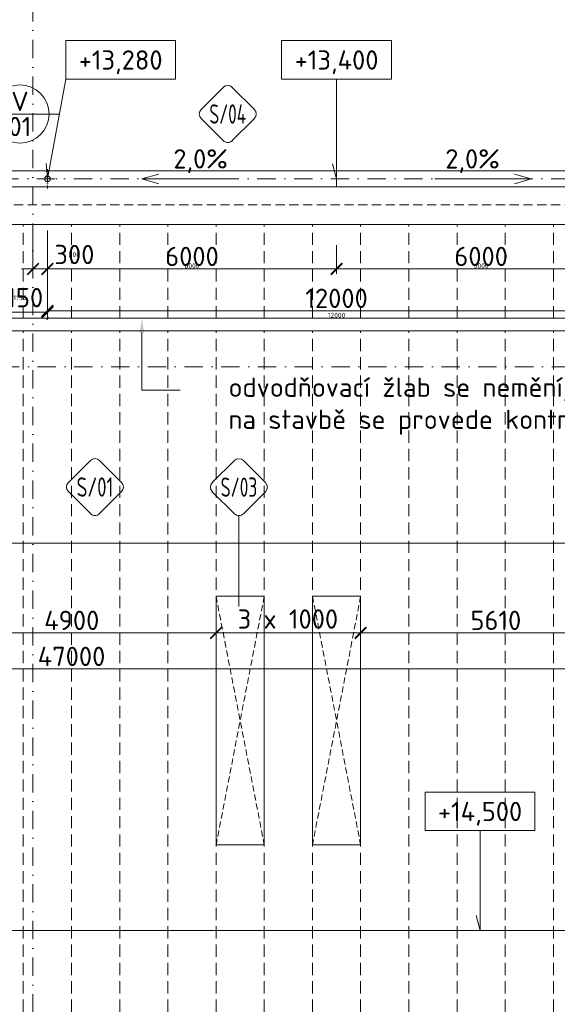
# Model space of a CAD drawing. Header units: millimetres. Extents: x -725694 to 5289369, y -1488057 to 2187451.
# Tile 181 of 256: x 78275 to 89430, y 160165 to 180604. Entities that reach past the tile are written whole.
import ezdxf
from ezdxf import colors
from ezdxf.entities.mleader import LeaderData, LeaderLine
from ezdxf.enums import TextEntityAlignment as Align
from ezdxf.math import Vec2, Vec3

# ---------------------------------------------------------------- set-up
doc = ezdxf.new("R2010")
doc.units = ezdxf.units.MM
for name, pattern in [('CENTERX2', [101.6, 63.5, -12.7, 12.7, -12.7]), ('DASHDOT', [25.4, 12.7, -6.35, 0, -6.35]), ('ČÁRKOVANÁ', [19.05, 12.7, -6.35])]:
    doc.linetypes.add(name, pattern=pattern)
doc.layers.get('Defpoints').update_dxf_attribs({"color": 8})
for name, color, linetype, lineweight in [('A99_N_kce-pohl', 1, 'Continuous', 9), ('A99_N_koty-200', 5, 'Continuous', 5), ('A99_N_koty-200 @ 200', 5, 'Continuous', 5), ('A99_N_koty-200 @ 50 (2)', 5, 'Continuous', 5), ('A99_N_koty-vysk', 160, 'Continuous', 5), ('A99_N_txt-popis-50 @ 200', 240, 'Continuous', 9), ('A99_N_znaceni 200', 5, 'Continuous', 5), ('A99_S_osy', 1, 'CENTERX2', 5)]:
    doc.layers.add(name, color=color, linetype=linetype, lineweight=lineweight)
doc.styles.add('A99_kota', font='isocpeur.ttf', dxfattribs={"height": 2})
doc.styles.add('A99_popis', font='isocpeur.ttf')
doc.styles.add('ad_popis 100', font='isocpeur.ttf', dxfattribs={"height": 200})
doc.dimstyles.new('A99_kota_200 new', dxfattribs={"dimscale": 200, "dimtxt": 2, "dimasz": 1.2, "dimexe": 0.5, "dimexo": 1.5, "dimgap": 0.3, "dimtad": 1, "dimdec": 0, "dimzin": 3, "dimdsep": 46, "dimtxsty": 'A99_kota', "dimblk": 'ARCHTICK', "dimcen": 2.5, "dimazin": 2, "dimtfac": 0.75, "dimtdec": 0, "dimtmove": 2, "dimatfit": 0, "dimfxl": 0, "dimtolj": 1, "dimtzin": 0, "dimlwd": 5, "dimlwe": 5, "dimarcsym": 0})

# ---------------------------------------------------------------- blocks, each defined once
blk = doc.blocks.new('_ArchTick')
at = {"color": 0, "linetype": 'ByBlock', "const_width": 0.15}
blk.add_lwpolyline([(-0.5, -0.5), (0.5, 0.5)], dxfattribs=at)
blk = doc.blocks.new('*D5386')
at = {"layer": 'A99_N_koty-200', "color": 0, "linetype": 'Continuous', "lineweight": 5, "transparency": 16777216}
for p, q in [((78550, 176230), (78550, 175330)), ((78850, 176230), (78850, 175330)), ((78550, 175430), (78310, 175430)), ((78550, 175430), (78850, 175430)), ((78850, 175430), (79090, 175430))]:
    blk.add_line(p, q, dxfattribs=at)
at = {"layer": 'Defpoints', "color": 0, "linetype": 'Continuous', "lineweight": 0, "transparency": 16777216}
for p in [(78850, 176835), (78550, 176715), (78850, 175430)]:
    blk.add_point(p, dxfattribs=at)
at = {"layer": 'A99_N_koty-200', "color": 0, "linetype": 'Continuous', "lineweight": 5, "transparency": 16777216, "xscale": 240, "yscale": 240, "zscale": 240}
blk.add_blockref('_ArchTick', (78550, 175430), dxfattribs=at)
at = {"layer": 'A99_N_koty-200', "color": 0, "linetype": 'Continuous', "lineweight": 5, "transparency": 16777216, "xscale": 240, "yscale": 240, "zscale": 240, "rotation": 180}
blk.add_blockref('_ArchTick', (78850, 175430), dxfattribs=at)
at = {"layer": 'A99_N_koty-200', "color": 0, "linetype": 'Continuous', "transparency": 16777216, "insert": (79410, 175730), "char_height": 400, "attachment_point": 5, "style": 'A99_kota'}
blk.add_mtext('\\A1;300', dxfattribs=at)
blk = doc.blocks.new('*D5387')
at = {"layer": 'A99_N_koty-200', "color": 0, "linetype": 'Continuous', "lineweight": 5, "transparency": 16777216}
for p, q in [((78550, 175630), (78550, 175405)), ((78850, 175630), (78850, 175405)), ((78550, 175430), (78490, 175430)), ((78550, 175430), (78850, 175430)), ((78850, 175430), (78910, 175430))]:
    blk.add_line(p, q, dxfattribs=at)
at = {"layer": 'Defpoints', "color": 0, "linetype": 'Continuous', "lineweight": 0, "transparency": 16777216}
for p in [(78850, 176835), (78550, 176715), (78850, 175430)]:
    blk.add_point(p, dxfattribs=at)
at = {"layer": 'A99_N_koty-200', "color": 0, "linetype": 'Continuous', "lineweight": 5, "transparency": 16777216, "xscale": 60, "yscale": 60, "zscale": 60}
blk.add_blockref('_ArchTick', (78550, 175430), dxfattribs=at)
at = {"layer": 'A99_N_koty-200', "color": 0, "linetype": 'Continuous', "lineweight": 5, "transparency": 16777216, "xscale": 60, "yscale": 60, "zscale": 60, "rotation": 180}
blk.add_blockref('_ArchTick', (78850, 175430), dxfattribs=at)
at = {"layer": 'A99_N_koty-200', "color": 0, "linetype": 'Continuous', "transparency": 16777216, "insert": (79410, 175730), "char_height": 100, "attachment_point": 5, "style": 'A99_kota'}
blk.add_mtext('\\A1;300', dxfattribs=at)
blk = doc.blocks.new('*D5389')
at = {"layer": 'A99_N_koty-200', "color": 0, "linetype": 'Continuous', "lineweight": 5, "transparency": 16777216}
for p, q in [((78850, 175360), (78850, 174460)), ((90850, 175360), (90850, 174460)), ((78850, 174560), (90850, 174560))]:
    blk.add_line(p, q, dxfattribs=at)
at = {"layer": 'Defpoints', "color": 0, "linetype": 'Continuous', "lineweight": 0, "transparency": 16777216}
for p in [(78850, 177300), (90850, 176835), (90850, 174560)]:
    blk.add_point(p, dxfattribs=at)
at = {"layer": 'A99_N_koty-200', "color": 0, "linetype": 'Continuous', "lineweight": 5, "transparency": 16777216, "xscale": 240, "yscale": 240, "zscale": 240, "rotation": 180}
blk.add_blockref('_ArchTick', (78850, 174560), dxfattribs=at)
at = {"layer": 'A99_N_koty-200', "color": 0, "linetype": 'Continuous', "lineweight": 5, "transparency": 16777216, "xscale": 240, "yscale": 240, "zscale": 240}
blk.add_blockref('_ArchTick', (90850, 174560), dxfattribs=at)
at = {"layer": 'A99_N_koty-200', "color": 0, "linetype": 'Continuous', "transparency": 16777216, "insert": (84850, 174820), "char_height": 400, "attachment_point": 5, "style": 'A99_kota'}
blk.add_mtext('\\A1;12000', dxfattribs=at)
blk = doc.blocks.new('*D5390')
at = {"layer": 'A99_N_koty-200', "color": 0, "linetype": 'Continuous', "lineweight": 5, "transparency": 16777216}
for p, q in [((78850, 174605), (78850, 174380)), ((90850, 174605), (90850, 174380)), ((78850, 174405), (90850, 174405))]:
    blk.add_line(p, q, dxfattribs=at)
at = {"layer": 'Defpoints', "color": 0, "linetype": 'Continuous', "lineweight": 0, "transparency": 16777216}
for p in [(78850, 177300), (90850, 176835), (90850, 174405)]:
    blk.add_point(p, dxfattribs=at)
at = {"layer": 'A99_N_koty-200', "color": 0, "linetype": 'Continuous', "lineweight": 5, "transparency": 16777216, "xscale": 60, "yscale": 60, "zscale": 60, "rotation": 180}
blk.add_blockref('_ArchTick', (78850, 174405), dxfattribs=at)
at = {"layer": 'A99_N_koty-200', "color": 0, "linetype": 'Continuous', "lineweight": 5, "transparency": 16777216, "xscale": 60, "yscale": 60, "zscale": 60}
blk.add_blockref('_ArchTick', (90850, 174405), dxfattribs=at)
at = {"layer": 'A99_N_koty-200', "color": 0, "linetype": 'Continuous', "transparency": 16777216, "insert": (84850, 174470), "char_height": 100, "attachment_point": 5, "style": 'A99_kota'}
blk.add_mtext('\\A1;12000', dxfattribs=at)
blk = doc.blocks.new('*D5392')
at = {"layer": 'A99_N_koty-200', "color": 0, "linetype": 'Continuous', "lineweight": 5, "transparency": 16777216}
for p, q in [((78850, 175925), (78850, 175330)), ((84850, 175925), (84850, 175330)), ((78850, 175430), (84850, 175430))]:
    blk.add_line(p, q, dxfattribs=at)
at = {"layer": 'Defpoints', "color": 0, "linetype": 'Continuous', "lineweight": 0, "transparency": 16777216}
for p in [(78850, 176225), (84850, 176225), (84850, 175430)]:
    blk.add_point(p, dxfattribs=at)
at = {"layer": 'A99_N_koty-200', "color": 0, "linetype": 'Continuous', "lineweight": 5, "transparency": 16777216, "xscale": 240, "yscale": 240, "zscale": 240, "rotation": 180}
blk.add_blockref('_ArchTick', (78850, 175430), dxfattribs=at)
at = {"layer": 'A99_N_koty-200', "color": 0, "linetype": 'Continuous', "lineweight": 5, "transparency": 16777216, "xscale": 240, "yscale": 240, "zscale": 240}
blk.add_blockref('_ArchTick', (84850, 175430), dxfattribs=at)
at = {"layer": 'A99_N_koty-200', "color": 0, "linetype": 'Continuous', "transparency": 16777216, "insert": (81850, 175690), "char_height": 400, "attachment_point": 5, "style": 'A99_kota'}
blk.add_mtext('\\A1;6000', dxfattribs=at)
blk = doc.blocks.new('*D5393')
at = {"layer": 'A99_N_koty-200', "color": 0, "linetype": 'Continuous', "lineweight": 5, "transparency": 16777216}
for p, q in [((78850, 175630), (78850, 175405)), ((84850, 175630), (84850, 175405)), ((78850, 175430), (84850, 175430))]:
    blk.add_line(p, q, dxfattribs=at)
at = {"layer": 'Defpoints', "color": 0, "linetype": 'Continuous', "lineweight": 0, "transparency": 16777216}
for p in [(78850, 176225), (84850, 176225), (84850, 175430)]:
    blk.add_point(p, dxfattribs=at)
at = {"layer": 'A99_N_koty-200', "color": 0, "linetype": 'Continuous', "lineweight": 5, "transparency": 16777216, "xscale": 60, "yscale": 60, "zscale": 60, "rotation": 180}
blk.add_blockref('_ArchTick', (78850, 175430), dxfattribs=at)
at = {"layer": 'A99_N_koty-200', "color": 0, "linetype": 'Continuous', "lineweight": 5, "transparency": 16777216, "xscale": 60, "yscale": 60, "zscale": 60}
blk.add_blockref('_ArchTick', (84850, 175430), dxfattribs=at)
at = {"layer": 'A99_N_koty-200', "color": 0, "linetype": 'Continuous', "transparency": 16777216, "insert": (81850, 175495), "char_height": 100, "attachment_point": 5, "style": 'A99_kota'}
blk.add_mtext('\\A1;6000', dxfattribs=at)
blk = doc.blocks.new('*D5395')
at = {"layer": 'A99_N_koty-200', "color": 0, "linetype": 'Continuous', "lineweight": 5, "transparency": 16777216}
for p, q in [((84850, 175925), (84850, 175330)), ((90850, 175925), (90850, 175330)), ((90850, 175430), (84850, 175430))]:
    blk.add_line(p, q, dxfattribs=at)
at = {"layer": 'Defpoints', "color": 0, "linetype": 'Continuous', "lineweight": 0, "transparency": 16777216}
for p in [(84850, 176225), (90850, 176225), (84850, 175430)]:
    blk.add_point(p, dxfattribs=at)
at = {"layer": 'A99_N_koty-200', "color": 0, "linetype": 'Continuous', "lineweight": 5, "transparency": 16777216, "xscale": 240, "yscale": 240, "zscale": 240, "rotation": 180}
blk.add_blockref('_ArchTick', (84850, 175430), dxfattribs=at)
at = {"layer": 'A99_N_koty-200', "color": 0, "linetype": 'Continuous', "lineweight": 5, "transparency": 16777216, "xscale": 240, "yscale": 240, "zscale": 240}
blk.add_blockref('_ArchTick', (90850, 175430), dxfattribs=at)
at = {"layer": 'A99_N_koty-200', "color": 0, "linetype": 'Continuous', "transparency": 16777216, "insert": (87850, 175690), "char_height": 400, "attachment_point": 5, "style": 'A99_kota'}
blk.add_mtext('\\A1;6000', dxfattribs=at)
blk = doc.blocks.new('*D5396')
at = {"layer": 'A99_N_koty-200', "color": 0, "linetype": 'Continuous', "lineweight": 5, "transparency": 16777216}
for p, q in [((84850, 175630), (84850, 175405)), ((90850, 175630), (90850, 175405)), ((90850, 175430), (84850, 175430))]:
    blk.add_line(p, q, dxfattribs=at)
at = {"layer": 'Defpoints', "color": 0, "linetype": 'Continuous', "lineweight": 0, "transparency": 16777216}
for p in [(84850, 176225), (90850, 176225), (84850, 175430)]:
    blk.add_point(p, dxfattribs=at)
at = {"layer": 'A99_N_koty-200', "color": 0, "linetype": 'Continuous', "lineweight": 5, "transparency": 16777216, "xscale": 60, "yscale": 60, "zscale": 60, "rotation": 180}
blk.add_blockref('_ArchTick', (84850, 175430), dxfattribs=at)
at = {"layer": 'A99_N_koty-200', "color": 0, "linetype": 'Continuous', "lineweight": 5, "transparency": 16777216, "xscale": 60, "yscale": 60, "zscale": 60}
blk.add_blockref('_ArchTick', (90850, 175430), dxfattribs=at)
at = {"layer": 'A99_N_koty-200', "color": 0, "linetype": 'Continuous', "transparency": 16777216, "insert": (87850, 175495), "char_height": 100, "attachment_point": 5, "style": 'A99_kota'}
blk.add_mtext('\\A1;6000', dxfattribs=at)
blk = doc.blocks.new('*D5539')
at = {"layer": 'A99_N_koty-200', "color": 0, "linetype": 'Continuous', "lineweight": 5, "transparency": 16777216}
for p, q in [((77700, 174534.5), (77700, 174634.5)), ((78850, 174534.5), (78850, 174634.5)), ((77700, 174534.5), (78850, 174534.5))]:
    blk.add_line(p, q, dxfattribs=at)
at = {"layer": 'Defpoints', "color": 0, "linetype": 'Continuous', "lineweight": 0, "transparency": 16777216}
for p in [(77700, 174534.5), (78850, 174534.5), (78850, 174534.5)]:
    blk.add_point(p, dxfattribs=at)
at = {"layer": 'A99_N_koty-200', "color": 0, "linetype": 'Continuous', "lineweight": 5, "transparency": 16777216, "xscale": 240, "yscale": 240, "zscale": 240, "rotation": 180}
blk.add_blockref('_ArchTick', (77700, 174534.5), dxfattribs=at)
at = {"layer": 'A99_N_koty-200', "color": 0, "linetype": 'Continuous', "lineweight": 5, "transparency": 16777216, "xscale": 240, "yscale": 240, "zscale": 240}
blk.add_blockref('_ArchTick', (78850, 174534.5), dxfattribs=at)
at = {"layer": 'A99_N_koty-200', "color": 0, "linetype": 'Continuous', "transparency": 16777216, "insert": (78280, 174834.5), "char_height": 400, "attachment_point": 5, "style": 'A99_kota'}
blk.add_mtext('\\A1;1150', dxfattribs=at)
blk = doc.blocks.new('*D5540')
at = {"layer": 'A99_N_koty-200', "color": 0, "linetype": 'Continuous', "lineweight": 5, "transparency": 16777216}
for p, q in [((77700, 174534.5), (77700, 174559.5)), ((78850, 174534.5), (78850, 174559.5)), ((77700, 174534.5), (78850, 174534.5))]:
    blk.add_line(p, q, dxfattribs=at)
at = {"layer": 'Defpoints', "color": 0, "linetype": 'Continuous', "lineweight": 0, "transparency": 16777216}
for p in [(77700, 174534.5), (78850, 174534.5), (78850, 174534.5)]:
    blk.add_point(p, dxfattribs=at)
at = {"layer": 'A99_N_koty-200', "color": 0, "linetype": 'Continuous', "lineweight": 5, "transparency": 16777216, "xscale": 60, "yscale": 60, "zscale": 60, "rotation": 180}
blk.add_blockref('_ArchTick', (77700, 174534.5), dxfattribs=at)
at = {"layer": 'A99_N_koty-200', "color": 0, "linetype": 'Continuous', "lineweight": 5, "transparency": 16777216, "xscale": 60, "yscale": 60, "zscale": 60}
blk.add_blockref('_ArchTick', (78850, 174534.5), dxfattribs=at)
at = {"layer": 'A99_N_koty-200', "color": 0, "linetype": 'Continuous', "transparency": 16777216, "insert": (78280, 174834.5), "char_height": 100, "attachment_point": 5, "style": 'A99_kota'}
blk.add_mtext('\\A1;1150', dxfattribs=at)
blk = doc.blocks.new('*U68')
at = {"color": 0, "linetype": 'ByBlock'}
for q in [(0, -4), (-2.03, -12.76)]:
    blk.add_line((-1.9, -14.35), q, dxfattribs=at)
blk.add_lwpolyline([(0, -4), (11.4, -4), (11.4, 0), (0, 0)], close=True, dxfattribs=at)
at = {"color": 0, "linetype": 'ByBlock', "style": 'A99_kota'}
for tag, p in [('VYSKA', (5.7, -2.24)), ('VYSKA_POPIS1', (5.7, -6.04)), ('VYSKA_POPIS2', (5.9, -9.54)), ('VYSKA_POPIS3', (5.9, -13.04))]:
    blk.add_attdef(tag, text='', height=2, dxfattribs=at).set_placement(p, align=Align.MIDDLE)
blk = doc.blocks.new('*U66')
at = {"color": 0, "linetype": 'ByBlock'}
for p, q in [((5.7, -4), (5.7, -14.35)), ((5.7, -14.35), (5.29, -12.8))]:
    blk.add_line(p, q, dxfattribs=at)
blk.add_lwpolyline([(0, -4), (11.4, -4), (11.4, 0), (0, 0)], close=True, dxfattribs=at)
at = {"color": 0, "linetype": 'ByBlock', "style": 'A99_kota'}
for tag, p in [('VYSKA', (5.7, -2.24)), ('VYSKA_POPIS1', (5.7, -6.04)), ('VYSKA_POPIS2', (5.9, -9.54)), ('VYSKA_POPIS3', (5.9, -13.04))]:
    blk.add_attdef(tag, text='', height=2, dxfattribs=at).set_placement(p, align=Align.MIDDLE)
blk = doc.blocks.new('*D363')
at = {"layer": 'A99_N_koty-200', "color": 0, "linetype": 'Continuous', "lineweight": 5, "ltscale": 0.5, "transparency": 16777216}
for p, q in [((82350, 167875), (82350, 167775)), ((85350, 167875), (82350, 167875)), ((85350, 167875), (85350, 167975))]:
    blk.add_line(p, q, dxfattribs=at)
at = {"layer": 'Defpoints', "color": 0, "linetype": 'Continuous', "lineweight": 0, "ltscale": 0.5, "transparency": 16777216}
for p in [(82350, 167875), (82350, 167875), (85350, 167875)]:
    blk.add_point(p, dxfattribs=at)
at = {"layer": 'A99_N_koty-200', "color": 0, "linetype": 'Continuous', "lineweight": 5, "ltscale": 0.5, "transparency": 16777216, "xscale": 240, "yscale": 240, "zscale": 240, "rotation": 180}
blk.add_blockref('_ArchTick', (82350, 167875), dxfattribs=at)
at = {"layer": 'A99_N_koty-200', "color": 0, "linetype": 'Continuous', "lineweight": 5, "ltscale": 0.5, "transparency": 16777216, "xscale": 240, "yscale": 240, "zscale": 240}
blk.add_blockref('_ArchTick', (85350, 167875), dxfattribs=at)
at = {"layer": 'A99_N_koty-200', "color": 0, "linetype": 'Continuous', "lineweight": 5, "ltscale": 0.5, "transparency": 16777216, "insert": (83840, 168163), "char_height": 400, "attachment_point": 5, "style": 'A99_kota'}
blk.add_mtext('\\A1;3 x 1000', dxfattribs=at)
blk = doc.blocks.new('*D370')
at = {"layer": 'A99_N_koty-200', "color": 0, "linetype": 'Continuous', "lineweight": 5, "ltscale": 0.5, "transparency": 16777216}
for p, q in [((-650, 169735), (-650, 169835)), ((-650, 169735), (138350, 169735)), ((138350, 169735), (138350, 169635))]:
    blk.add_line(p, q, dxfattribs=at)
at = {"layer": 'Defpoints', "color": 0, "linetype": 'Continuous', "lineweight": 0, "ltscale": 0.5, "transparency": 16777216}
for p in [(138350, 169745), (138350, 169735), (-650, 169620)]:
    blk.add_point(p, dxfattribs=at)
at = {"layer": 'A99_N_koty-200', "color": 0, "linetype": 'Continuous', "lineweight": 5, "ltscale": 0.5, "transparency": 16777216, "xscale": 240, "yscale": 240, "zscale": 240, "rotation": 180}
blk.add_blockref('_ArchTick', (-650, 169735), dxfattribs=at)
at = {"layer": 'A99_N_koty-200', "color": 0, "linetype": 'Continuous', "lineweight": 5, "ltscale": 0.5, "transparency": 16777216, "xscale": 240, "yscale": 240, "zscale": 240}
blk.add_blockref('_ArchTick', (138350, 169735), dxfattribs=at)
at = {"layer": 'A99_N_koty-200', "color": 0, "linetype": 'Continuous', "lineweight": 5, "ltscale": 0.5, "transparency": 16777216, "insert": (60350, 170095), "char_height": 400, "attachment_point": 5, "style": 'A99_kota'}
blk.add_mtext('\\A1;139 panelů po 1000mm', dxfattribs=at)
blk = doc.blocks.new('*D371')
at = {"layer": 'A99_N_koty-200', "color": 0, "linetype": 'Continuous', "lineweight": 5, "ltscale": 0.5, "transparency": 16777216}
for p, q in [((85350, 167875), (85350, 167975)), ((85350, 167875), (90960, 167875)), ((90960, 167875), (90960, 167975))]:
    blk.add_line(p, q, dxfattribs=at)
at = {"layer": 'Defpoints', "color": 0, "linetype": 'Continuous', "lineweight": 0, "ltscale": 0.5, "transparency": 16777216}
for p in [(85350, 167875), (90960, 167875), (90960, 167875)]:
    blk.add_point(p, dxfattribs=at)
at = {"layer": 'A99_N_koty-200', "color": 0, "linetype": 'Continuous', "lineweight": 5, "ltscale": 0.5, "transparency": 16777216, "xscale": 240, "yscale": 240, "zscale": 240, "rotation": 180}
blk.add_blockref('_ArchTick', (85350, 167875), dxfattribs=at)
at = {"layer": 'A99_N_koty-200', "color": 0, "linetype": 'Continuous', "lineweight": 5, "ltscale": 0.5, "transparency": 16777216, "xscale": 240, "yscale": 240, "zscale": 240}
blk.add_blockref('_ArchTick', (90960, 167875), dxfattribs=at)
at = {"layer": 'A99_N_koty-200', "color": 0, "linetype": 'Continuous', "lineweight": 5, "ltscale": 0.5, "transparency": 16777216, "insert": (88155, 168135), "char_height": 400, "attachment_point": 5, "style": 'A99_kota'}
blk.add_mtext('\\A1;5610', dxfattribs=at)
blk = doc.blocks.new('*D372')
at = {"layer": 'A99_N_koty-200', "color": 0, "linetype": 'Continuous', "lineweight": 5, "ltscale": 0.5, "transparency": 16777216}
for p, q in [((77450, 167875), (77450, 167775)), ((77450, 167875), (82350, 167875)), ((82350, 167875), (82350, 167975))]:
    blk.add_line(p, q, dxfattribs=at)
at = {"layer": 'Defpoints', "color": 0, "linetype": 'Continuous', "lineweight": 0, "ltscale": 0.5, "transparency": 16777216}
for p in [(77450, 167875), (82350, 167875), (82350, 167875)]:
    blk.add_point(p, dxfattribs=at)
at = {"layer": 'A99_N_koty-200', "color": 0, "linetype": 'Continuous', "lineweight": 5, "ltscale": 0.5, "transparency": 16777216, "xscale": 240, "yscale": 240, "zscale": 240, "rotation": 180}
blk.add_blockref('_ArchTick', (77450, 167875), dxfattribs=at)
at = {"layer": 'A99_N_koty-200', "color": 0, "linetype": 'Continuous', "lineweight": 5, "ltscale": 0.5, "transparency": 16777216, "xscale": 240, "yscale": 240, "zscale": 240}
blk.add_blockref('_ArchTick', (82350, 167875), dxfattribs=at)
at = {"layer": 'A99_N_koty-200', "color": 0, "linetype": 'Continuous', "lineweight": 5, "ltscale": 0.5, "transparency": 16777216, "insert": (79355, 168135), "char_height": 400, "attachment_point": 5, "style": 'A99_kota'}
blk.add_mtext('\\A1;4900', dxfattribs=at)
blk = doc.blocks.new('*U100')
at = {"color": 0}
for p, q in [((-0.72, 4.14), (-4.15, 0.71)), ((4.14, 0.71), (0.71, 4.14)), ((-4.15, -0.72), (-0.72, -4.15)), ((0.71, -4.15), (4.14, -0.72))]:
    blk.add_line(p, q, dxfattribs=at)
for centre, start, end in [((0, 3.42), 45, 135), ((-3.43, 0), 135, 225), ((3.42, 0), 315, 45), ((0, -3.43), 225, 315)]:
    blk.add_arc(centre, 1.01, start, end, dxfattribs=at)
at = {"color": 0, "linetype": 'ByBlock', "style": 'A99_popis', "width": 0.953108}
blk.add_attdef('SKLADBA', text='', height=3, rotation=0.0103, dxfattribs=at).set_placement((-2.86, -1.51), (2.86, -1.5), align=Align.FIT)
blk = doc.blocks.new('*D381')
at = {"layer": 'A99_N_koty-200', "color": 0, "linetype": 'Continuous', "lineweight": 5, "ltscale": 0.5, "transparency": 16777216}
for p, q in [((56350, 167128), (56350, 167028)), ((56350, 167128), (103350, 167128)), ((103350, 167128), (103350, 167028))]:
    blk.add_line(p, q, dxfattribs=at)
at = {"layer": 'Defpoints', "color": 0, "linetype": 'Continuous', "lineweight": 0, "ltscale": 0.5, "transparency": 16777216}
for p in [(56350, 167128), (103350, 167128), (103350, 167128)]:
    blk.add_point(p, dxfattribs=at)
at = {"layer": 'A99_N_koty-200', "color": 0, "linetype": 'Continuous', "lineweight": 5, "ltscale": 0.5, "transparency": 16777216, "xscale": 240, "yscale": 240, "zscale": 240, "rotation": 180}
blk.add_blockref('_ArchTick', (56350, 167128), dxfattribs=at)
at = {"layer": 'A99_N_koty-200', "color": 0, "linetype": 'Continuous', "lineweight": 5, "ltscale": 0.5, "transparency": 16777216, "xscale": 240, "yscale": 240, "zscale": 240}
blk.add_blockref('_ArchTick', (103350, 167128), dxfattribs=at)
at = {"layer": 'A99_N_koty-200', "color": 0, "linetype": 'Continuous', "lineweight": 5, "ltscale": 0.5, "transparency": 16777216, "insert": (79350, 167387), "char_height": 400, "attachment_point": 5, "style": 'A99_kota'}
blk.add_mtext('\\A1;47000', dxfattribs=at)
blk = doc.blocks.new('*U99')
at = {"color": 0}
for p, q in [((-0.72, 4.14), (-4.15, 0.71)), ((4.14, 0.71), (0.71, 4.14)), ((-4.15, -0.72), (-0.72, -4.15)), ((0.71, -4.15), (4.14, -0.72))]:
    blk.add_line(p, q, dxfattribs=at)
for centre, start, end in [((0, 3.42), 45, 135), ((-3.43, 0), 135, 225), ((3.42, 0), 315, 45), ((0, -3.43), 225, 315)]:
    blk.add_arc(centre, 1.01, start, end, dxfattribs=at)
at = {"color": 0, "linetype": 'ByBlock', "style": 'A99_popis', "width": 0.953108}
blk.add_attdef('SKLADBA', text='', height=3, rotation=0.0103, dxfattribs=at).set_placement((-2.86, -1.51), (2.86, -1.5), align=Align.FIT)
blk = doc.blocks.new('*U107')
at = {"color": 0}
for p, q in [((-0.72, 4.14), (-4.15, 0.71)), ((4.14, 0.71), (0.71, 4.14)), ((-4.15, -0.72), (-0.72, -4.15)), ((0.71, -4.15), (4.14, -0.72)), ((0, -4.45), (0, -18.59))]:
    blk.add_line(p, q, dxfattribs=at)
for centre, start, end in [((0, 3.42), 45, 135), ((-3.43, 0), 135, 225), ((3.42, 0), 315, 45), ((0, -3.43), 225, 315)]:
    blk.add_arc(centre, 1.01, start, end, dxfattribs=at)
at = {"color": 0, "linetype": 'ByBlock', "style": 'A99_popis', "width": 0.953108}
blk.add_attdef('SKLADBA', text='', height=3, rotation=0.0103, dxfattribs=at).set_placement((-2.86, -1.51), (2.86, -1.5), align=Align.FIT)
blk = doc.blocks.new('*U20')
at = {"color": 0, "linetype": 'ByBlock'}
blk.add_line((-3.02, 0), (3.02, 0), dxfattribs=at)
blk.add_circle((0, 0), 3.02, dxfattribs=at)
at = {"color": 0, "linetype": 'ByBlock', "style": 'A99_popis'}
for tag, p in [('KATEGORIE', (0, 1.31)), ('PRVEK', (0, -1.3))]:
    blk.add_attdef(tag, text='', height=2, dxfattribs=at).set_placement(p, align=Align.MIDDLE_CENTER)
blk = doc.blocks.new('*U6293')
at = {"layer": 'A99_N_koty-200 @ 200', "linetype": 'Continuous'}
dim = blk.add_linear_dim(base=(78850, 175430), p1=(78550, 176715), p2=(78850, 176835), dimstyle='A99_kota_200 new', override={"dimscale": 200, "dimtix": 1, "dimtofl": 1, "dimtmove": 2, "dimatfit": 0}, dxfattribs=at)
dim.commit()
dim.dimension.update_dxf_attribs({"geometry": '*D5386', "text_midpoint": (79410, 175730), "dimtype": 128})
at = {"layer": 'A99_N_koty-200 @ 50 (2)', "linetype": 'Continuous'}
dim = blk.add_linear_dim(base=(78850, 175430), p1=(78550, 176715), p2=(78850, 176835), dimstyle='A99_kota_200 new', override={"dimscale": 50, "dimtix": 1, "dimtofl": 1, "dimtmove": 2, "dimatfit": 0}, dxfattribs=at)
dim.commit()
dim.dimension.update_dxf_attribs({"geometry": '*D5387', "text_midpoint": (79410, 175730), "dimtype": 128})
blk = doc.blocks.new('*U6294')
at = {"layer": 'A99_N_koty-200 @ 200', "linetype": 'Continuous'}
dim = blk.add_linear_dim(base=(90850, 174560), p1=(78850, 177300), p2=(90850, 176835), dimstyle='A99_kota_200 new', override={"dimscale": 200, "dimtix": 1, "dimtofl": 1, "dimtmove": 2, "dimatfit": 0}, dxfattribs=at)
dim.commit()
dim.dimension.update_dxf_attribs({"geometry": '*D5389', "text_midpoint": (84850, 174820)})
at = {"layer": 'A99_N_koty-200 @ 50 (2)', "linetype": 'Continuous'}
dim = blk.add_linear_dim(base=(90850, 174405), p1=(78850, 177300), p2=(90850, 176835), dimstyle='A99_kota_200 new', override={"dimscale": 50, "dimtix": 1, "dimtofl": 1, "dimtmove": 2, "dimatfit": 0}, dxfattribs=at)
dim.commit()
dim.dimension.update_dxf_attribs({"geometry": '*D5390', "text_midpoint": (84850, 174470)})
blk = doc.blocks.new('*U6295')
at = {"layer": 'A99_N_koty-200 @ 200', "linetype": 'Continuous'}
dim = blk.add_linear_dim(base=(84850, 175430), p1=(78850, 176225), p2=(84850, 176225), dimstyle='A99_kota_200 new', override={"dimscale": 200, "dimtix": 1, "dimtofl": 1, "dimtmove": 2, "dimatfit": 0}, dxfattribs=at)
dim.commit()
dim.dimension.update_dxf_attribs({"geometry": '*D5392', "text_midpoint": (81850, 175690)})
at = {"layer": 'A99_N_koty-200 @ 50 (2)', "linetype": 'Continuous'}
dim = blk.add_linear_dim(base=(84850, 175430), p1=(78850, 176225), p2=(84850, 176225), dimstyle='A99_kota_200 new', override={"dimscale": 50, "dimtix": 1, "dimtofl": 1, "dimtmove": 2, "dimatfit": 0}, dxfattribs=at)
dim.commit()
dim.dimension.update_dxf_attribs({"geometry": '*D5393', "text_midpoint": (81850, 175495)})
blk = doc.blocks.new('*U6296')
at = {"layer": 'A99_N_koty-200 @ 200', "linetype": 'Continuous'}
dim = blk.add_linear_dim(base=(84850, 175430), p1=(90850, 176225), p2=(84850, 176225), angle=180, dimstyle='A99_kota_200 new', override={"dimscale": 200, "dimtix": 1, "dimtofl": 1, "dimtmove": 2, "dimatfit": 0}, dxfattribs=at)
dim.commit()
dim.dimension.update_dxf_attribs({"geometry": '*D5395', "text_midpoint": (87850, 175690)})
at = {"layer": 'A99_N_koty-200 @ 50 (2)', "linetype": 'Continuous'}
dim = blk.add_linear_dim(base=(84850, 175430), p1=(90850, 176225), p2=(84850, 176225), angle=180, dimstyle='A99_kota_200 new', override={"dimscale": 50, "dimtix": 1, "dimtofl": 1, "dimtmove": 2, "dimatfit": 0}, dxfattribs=at)
dim.commit()
dim.dimension.update_dxf_attribs({"geometry": '*D5396', "text_midpoint": (87850, 175495)})
blk = doc.blocks.new('*U6344')
at = {"layer": 'A99_N_koty-200 @ 200', "linetype": 'Continuous'}
dim = blk.add_linear_dim(base=(78850, 174534.5), p1=(77700, 174534.5), p2=(78850, 174534.5), dimstyle='A99_kota_200 new', override={"dimscale": 200, "dimtix": 1, "dimtofl": 1, "dimtmove": 2, "dimatfit": 0}, dxfattribs=at)
dim.commit()
dim.dimension.update_dxf_attribs({"geometry": '*D5539', "text_midpoint": (78280, 174834.5), "dimtype": 128})
at = {"layer": 'A99_N_koty-200 @ 50 (2)', "linetype": 'Continuous'}
dim = blk.add_linear_dim(base=(78850, 174534.5), p1=(77700, 174534.5), p2=(78850, 174534.5), dimstyle='A99_kota_200 new', override={"dimscale": 50, "dimtix": 1, "dimtofl": 1, "dimtmove": 2, "dimatfit": 0}, dxfattribs=at)
dim.commit()
dim.dimension.update_dxf_attribs({"geometry": '*D5540', "text_midpoint": (78280, 174834.5), "dimtype": 128})

msp = doc.modelspace()

# ---------------------------------------------------------------- linework, layer by layer
at = {"layer": 'A99_N_kce-pohl', "linetype": 'ČÁRKOVANÁ', "lineweight": 9, "ltscale": 15}
msp.add_line((5860, 176760), (150690, 176760), dxfattribs=at)
at = {"layer": 'A99_N_kce-pohl', "linetype": 'Continuous', "ltscale": 25}
msp.add_lwpolyline([(150690, 177135), (150690, 177465), (6000, 177465), (6000, 177135)], close=True, dxfattribs=at)
at = {"layer": 'A99_N_kce-pohl', "linetype": 'DASHDOT', "lineweight": 5, "ltscale": 5}
for points in [[(78850, 177100), (78850, 177500)], [(78850, 177100), (78850, 177500)], [(78650, 177300), (79050, 177300)], [(78650, 177300), (79050, 177300)]]:
    msp.add_lwpolyline(points, dxfattribs=at)
at = {"layer": 'A99_N_kce-pohl', "linetype": 'Continuous', "ltscale": 25}
msp.add_lwpolyline([(84850, 177135), (84850, 177465)], dxfattribs=at)
at = {"layer": 'A99_N_kce-pohl', "linetype": 'Continuous', "lineweight": 9, "ltscale": 15}
msp.add_lwpolyline([(138875.5, 176350), (7180, 176350)], dxfattribs=at)
at = {"layer": 'A99_N_kce-pohl', "color": 30, "linetype": 'ČÁRKOVANÁ', "lineweight": 5, "ltscale": 20, "true_color": 0xff6e3d}
for points in [[(78350, 174405), (78350, 176350)], [(79350, 174405), (79350, 176350)], [(80350, 174405), (80350, 176350)], [(81350, 174405), (81350, 176350)], [(82350, 174405), (82350, 176350)], [(83350, 174405), (83350, 176350)], [(84350, 174405), (84350, 176350)], [(85350, 174405), (85350, 176350)], [(86350, 174405), (86350, 176350)], [(87350, 174405), (87350, 176350)], [(88350, 174405), (88350, 176350)], [(89350, 174405), (89350, 176350)]]:
    msp.add_lwpolyline(points, dxfattribs=at)
at = {"layer": 'A99_N_kce-pohl', "color": 1, "linetype": 'Continuous', "lineweight": 9, "ltscale": 25}
msp.add_lwpolyline([(138352.5, 174145), (138352.5, 174410), (7350, 174410), (7350, 174145)], close=True, dxfattribs=at)
at = {"layer": 'A99_N_kce-pohl', "color": 254, "linetype": 'ČÁRKOVANÁ', "lineweight": 5, "ltscale": 20, "true_color": 0xffd9cc}
for points in [[(78350, 148960), (78350, 148960), (78350, 174145)], [(79350, 148960), (79350, 148960), (79350, 174145)], [(80350, 148960), (80350, 148960), (80350, 174145)], [(81350, 148960), (81350, 148960), (81350, 174145)], [(82350, 148960), (82350, 148960), (82350, 174145)], [(83350, 148960), (83350, 148960), (83350, 174145)], [(84350, 148960), (84350, 148960), (84350, 174145)], [(85350, 148960), (85350, 148960), (85350, 174145)], [(86350, 148960), (86350, 148960), (86350, 174145)], [(87350, 148960), (87350, 148960), (87350, 174145)], [(88350, 148960), (88350, 148960), (88350, 174145)], [(89350, 148960), (89350, 148960), (89350, 174145)]]:
    msp.add_lwpolyline(points, dxfattribs=at)
at = {"layer": 'A99_N_kce-pohl', "linetype": 'Continuous', "lineweight": 9}
for points in [[(82350, 168635), (83350, 168635), (83350, 163475), (82350, 163475)], [(84350, 168635), (85350, 168635), (85350, 163475), (84350, 163475)]]:
    msp.add_lwpolyline(points, close=True, dxfattribs=at)
at = {"layer": 'A99_N_kce-pohl', "linetype": 'ČÁRKOVANÁ', "lineweight": 9, "ltscale": 10}
for points in [[(83350, 168635), (82350, 163475)], [(82350, 168635), (83350, 163475)], [(85350, 168635), (84350, 163475)], [(84350, 168635), (85350, 163475)]]:
    msp.add_lwpolyline(points, dxfattribs=at)
at = {"layer": 'A99_N_kce-pohl', "color": 1, "linetype": 'Continuous', "lineweight": 9, "ltscale": 25}
msp.add_lwpolyline([(138875.5, 161700), (-650, 161700)], dxfattribs=at)
at = {"layer": 'A99_N_kce-pohl', "linetype": 'Continuous'}
msp.add_circle((78850, 177300), 60, dxfattribs=at)
msp.add_circle((78850, 177300), 60, dxfattribs=at)
at = {"layer": 'A99_N_koty-vysk'}
for points in [[(80810, 177300), (81160, 177400)], [(80810, 177300), (82810, 177300)], [(80810, 177300), (81160, 177200)], [(88890, 177300), (86890, 177300)], [(88890, 177300), (88540, 177400)], [(88890, 177300), (88540, 177200)]]:
    msp.add_lwpolyline(points, dxfattribs=at)
at = {"layer": 'A99_N_znaceni 200'}
msp.add_lwpolyline([(79097.2, 178646.5), (77452.8, 178646.5)], dxfattribs=at)
at = {"layer": 'A99_S_osy', "linetype": 'DASHDOT', "lineweight": 5, "ltscale": 30}
for points in [[(78550, 250300), (78550, 146890)], [(177325, 177300), (4375, 177300)], [(152950, 173400), (-2660, 173400)]]:
    msp.add_lwpolyline(points, dxfattribs=at)

# ---------------------------------------------------------------- block references
at = {"layer": 'A99_N_koty-200', "color": 3, "linetype": 'Continuous', "lineweight": 0}
for name in ['*U6294', '*U6293', '*U6295', '*U6296', '*U6344']:
    msp.add_blockref(name, (0, 0), dxfattribs=at)
at = {"layer": 'A99_N_koty-vysk', "xscale": 200, "yscale": 200, "zscale": 200}
for name, p, values in [('*U68', (79230, 180170), {'VYSKA': '+13,280'}), ('*U66', (83710, 180170), {'VYSKA': '+13,400'}), ('*U66', (86687.5, 164570), {'VYSKA': '+14,500'})]:
    msp.add_blockref(name, p, dxfattribs=at).add_auto_attribs(values)
at = {"layer": 'A99_N_znaceni 200', "xscale": 200, "yscale": 200, "zscale": 200}
msp.add_blockref('*U20', (78280, 178646.5), dxfattribs=at).add_auto_attribs({'KATEGORIE': 'V', 'PRVEK': '01'})
at = {"layer": 'A99_N_znaceni 200', "lineweight": 5}
ref = msp.add_blockref('*U100', (82592.5, 178647.5), dxfattribs=dict(at, xscale=133.3, yscale=133.3, zscale=133.3))
ref.add_attrib('SKLADBA', 'S/04', dxfattribs={"layer": '0', "color": 0, "linetype": 'ByBlock', "height": 400, "rotation": 0.01026, "style": 'A99_popis', "width": 0.635246}).set_placement((82210.8, 178446.8), (82973.1, 178446.9), align=Align.FIT)
ref = msp.add_blockref('*U99', (79837.7, 170903.4), dxfattribs=dict(at, xscale=133.3, yscale=133.3, zscale=133.3))
ref.add_attrib('SKLADBA', 'S/01', dxfattribs={"layer": '0', "color": 0, "linetype": 'ByBlock', "height": 400, "rotation": 0.01026, "style": 'A99_popis', "width": 0.705829}).set_placement((79456, 170702.7), (80218.3, 170702.8), align=Align.FIT)
ref = msp.add_blockref('*U107', (82825, 170901.2), dxfattribs=dict(at, xscale=133.3, yscale=133.3, zscale=133.3))
ref.add_attrib('SKLADBA', 'S/03', dxfattribs={"layer": '0', "color": 0, "linetype": 'ByBlock', "height": 400, "rotation": 0.01026, "style": 'A99_popis', "width": 0.657151}).set_placement((82443.3, 170700.5), (83205.6, 170700.6), align=Align.FIT)

# ---------------------------------------------------------------- texts
at = {"layer": 'A99_N_koty-vysk', "char_height": 400, "style": 'ad_popis 100'}
for insert, attachment_point in [((81463, 177915), 1), ((88237, 177915), 3)]:
    msp.add_mtext_dynamic_manual_height_columns('2,0%', width=673.852, gutter_width=2000, heights=[0], dxfattribs=dict(at, insert=insert, attachment_point=attachment_point))

# ---------------------------------------------------------------- dimensions: what is measured, and where the dimension line sits
at = {"layer": 'A99_N_koty-200 @ 200', "linetype": 'Continuous', "lineweight": 5, "ltscale": 0.5}
for base, p1, p2, text, picture, middle in [((138350, 169735), (-650, 169620), (138350, 169745), '139 panelů po 1000mm', '*D370', (60350, 170095)), ((82350, 167875), (85350, 167875), (82350, 167875), '3 x 1000', '*D363', (83840, 168162.5))]:
    dim = msp.add_linear_dim(base=base, p1=p1, p2=p2, text=text, dimstyle='A99_kota_200 new', override={"dimscale": 200, "dimtix": 0, "dimtofl": 1, "dimtmove": 2, "dimatfit": 0}, dxfattribs=at)
    dim.commit()
    dim.dimension.update_dxf_attribs({"geometry": picture, "text_midpoint": middle, "dimtype": 128})
for base, p1, p2, picture, middle in [((82350, 167875), (77450, 167875), (82350, 167875), '*D372', (79355, 168135)), ((103350, 167127.5), (56350, 167127.5), (103350, 167127.5), '*D381', (79350, 167387.5))]:
    dim = msp.add_linear_dim(base=base, p1=p1, p2=p2, dimstyle='A99_kota_200 new', override={"dimscale": 200, "dimtix": 0, "dimtofl": 1, "dimtmove": 2, "dimatfit": 0}, dxfattribs=at)
    dim.commit()
    dim.dimension.update_dxf_attribs({"geometry": picture, "text_midpoint": middle, "dimtype": 128})
dim = msp.add_linear_dim(base=(90960, 167875), p1=(85350, 167875), p2=(90960, 167875), dimstyle='A99_kota_200 new', override={"dimscale": 200, "dimtix": 0, "dimtofl": 1, "dimtmove": 2, "dimatfit": 0}, dxfattribs=at)
dim.commit()
dim.dimension.update_dxf_attribs({"geometry": '*D371', "text_midpoint": (88155, 168135)})

# ---------------------------------------------------------------- leaders
at = {"layer": 'A99_N_txt-popis-50 @ 200', "lineweight": 9}
ml = msp.add_multileader_mtext('Standard', dxfattribs=at)
ml.set_content('\\A1;{\\C256;odvodňovací žlab se nemění,\\Pna stavbě se provede kontrola}', color=1, style='A99_popis')
ml.set_leader_properties(color=256, linetype='ByLayer', lineweight=-1)
ml.build(insert=Vec2(0, 0))
ml.multileader.update_dxf_attribs({"dogleg_length": 200, "arrow_head_size": 300, "scale": 200})
ctx = ml.context
ctx.base_point, ctx.scale, ctx.char_height, ctx.arrow_head_size, ctx.landing_gap_size, ctx.plane_origin = Vec3(32602.5, 172915), 200, 400, 300, 1000, Vec3(32050, 165489.2)
notes = []
notes.append((ctx, [(0, (1, 1, 0), (31802.5, 172915), (1, 0), 800, [(0, [(31805, 174410)], 0, [])])]))
ctx.mtext.insert, ctx.mtext.width, ctx.mtext.defined_height, ctx.mtext.flow_direction = Vec3(33602.5, 173175), 7914.793, 1247.5, 5
ml = msp.add_multileader_mtext('Standard', dxfattribs=at)
ml.set_content('\\A1;{\\C256;odvodňovací žlab se nemění,\\Pna stavbě se provede kontrola}', color=1, style='A99_popis')
ml.set_leader_properties(color=256, linetype='ByLayer', lineweight=-1)
ml.build(insert=Vec2(0, 0))
ml.multileader.update_dxf_attribs({"dogleg_length": 200, "arrow_head_size": 300, "scale": 200})
ctx = ml.context
ctx.base_point, ctx.scale, ctx.char_height, ctx.arrow_head_size, ctx.landing_gap_size, ctx.plane_origin = Vec3(81607.5, 172915), 200, 400, 300, 1000, Vec3(81055, 165489.2)
notes.append((ctx, [(0, (1, 1, 0), (80807.5, 172915), (1, 0), 800, [(0, [(80810, 174410)], 0, [])])]))
ctx.mtext.insert, ctx.mtext.width, ctx.mtext.defined_height, ctx.mtext.flow_direction = Vec3(82607.5, 173175), 7914.793, 1247.5, 5
ml = msp.add_multileader_mtext('Standard', dxfattribs=at)
ml.set_content('\\A1;{\\C256;požární pás\\P(panely z minerální vlny)}', color=1, style='A99_popis')
ml.set_leader_properties(color=256, linetype='ByLayer', lineweight=-1)
ml.build(insert=Vec2(0, 0))
ml.multileader.update_dxf_attribs({"dogleg_length": 200, "arrow_head_size": 300, "scale": 200})
ctx = ml.context
ctx.base_point, ctx.scale, ctx.char_height, ctx.arrow_head_size, ctx.landing_gap_size, ctx.plane_origin = Vec3(58580, 172914.2), 200, 400, 300, 1000, Vec3(57880, 164819.2)
notes.append((ctx, [(0, (1, 1, 0), (57780, 172914.2), (1, 0), 800, [(0, [(55709.2, 172914.2)], 0, [])])]))
ctx.mtext.insert, ctx.mtext.width, ctx.mtext.defined_height, ctx.mtext.flow_direction = Vec3(59580, 173174.2), 6001.817, 1247.5, 5
for ctx, leaders in notes:
    for number, flags, end, landing, length, lines in leaders:
        leader = LeaderData()
        leader.index, (leader.has_last_leader_line, leader.has_dogleg_vector, leader.attachment_direction) = number, flags
        leader.last_leader_point, leader.dogleg_vector, leader.dogleg_length = Vec3(end), Vec3(landing), length
        for number, points, colour, breaks in lines:
            line = LeaderLine()
            line.index, line.vertices, line.color, line.breaks = number, Vec3.list(points), colors.encode_raw_color(colour), breaks
            leader.lines.append(line)
        ctx.leaders.append(leader)

doc.saveas('drawing.dxf')
